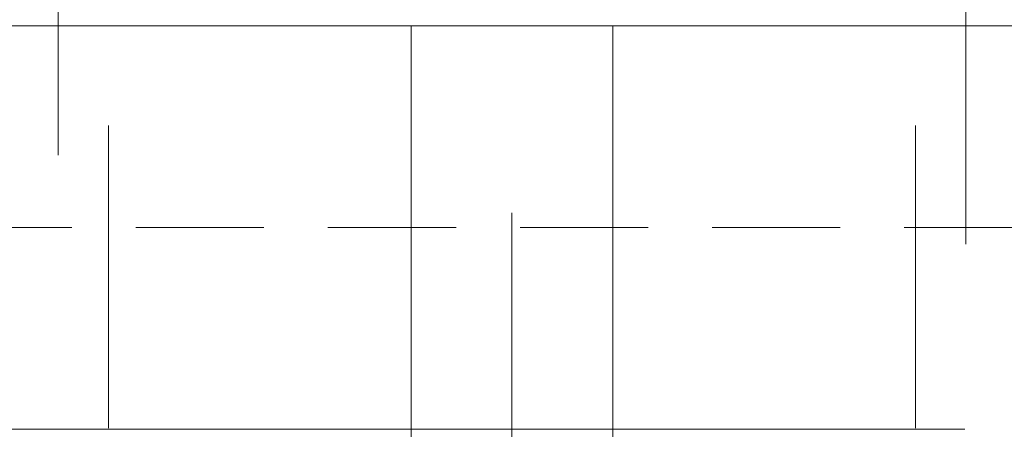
# Model space of a CAD drawing. Header units: millimetres. Extents: x 144573 to 336993, y 74252 to 247042.
# Tile 209 of 256: x 159767 to 160256, y 197855 to 198058. Entities that reach past the tile are written whole.
import ezdxf

# ---------------------------------------------------------------- set-up
doc = ezdxf.new("R2010")
doc.units = ezdxf.units.MM
for name, pattern in [('CK_Čerchovaná 50', [6, 3, -1.5, 0, -1.5]), ('ČERCHOVANÁ', [25.4, 12.7, -6.35, 0, -6.35]), ('ČÁRKOVANÁ', [19.05, 12.7, -6.35])]:
    doc.linetypes.add(name, pattern=pattern)
for name, color, linetype, lineweight in [('FASÁDA DETAILNÍ', 255, 'Continuous', 0), ('NOVA', 255, 'Continuous', 0), ('OSY', 255, 'Continuous', 0), ('TENKA', 255, 'Continuous', 0)]:
    doc.layers.add(name, color=color, linetype=linetype, lineweight=lineweight)

msp = doc.modelspace()

# ---------------------------------------------------------------- linework, layer by layer
at = {"layer": 'FASÁDA DETAILNÍ'}
for p, q in [((159786.48, 197991.135), (159786.48, 198316.826)), ((160236.48, 198315.204), (160236.48, 197946.967))]:
    msp.add_line(p, q, dxfattribs=at)
msp.add_lwpolyline([(173061.48, 174855.259), (146961.48, 174855.259), (146961.48, 198055.259), (173061.48, 198055.259)], close=True, dxfattribs=at)
at = {"layer": 'FASÁDA DETAILNÍ', "linetype": 'ČÁRKOVANÁ', "ltscale": 5}
msp.add_lwpolyline([(172961.48, 174955.259), (147061.48, 174955.259), (147061.48, 197955.259), (172961.48, 197955.259)], close=True, dxfattribs=at)
at = {"layer": 'NOVA'}
msp.add_line((160235.98, 197855.259), (155553.98, 197855.259), dxfattribs=at)
for points in [[(159961.48, 196355.259), (159961.48, 198055.259)], [(160061.48, 196355.259), (160061.48, 198055.259)]]:
    msp.add_lwpolyline(points, close=True, dxfattribs=at)
at = {"layer": 'OSY', "linetype": 'ČERCHOVANÁ', "ltscale": 25}
msp.add_line((160011.48, 199232.667), (160011.48, 190455.259), dxfattribs=at)
at = {"layer": 'TENKA', "linetype": 'CK_Čerchovaná 50', "ltscale": 50}
for p, q in [((159811.48, 196355.259), (159811.48, 198055.259)), ((160211.48, 196355.259), (160211.48, 198055.259))]:
    msp.add_line(p, q, dxfattribs=at)

doc.saveas('drawing.dxf')
